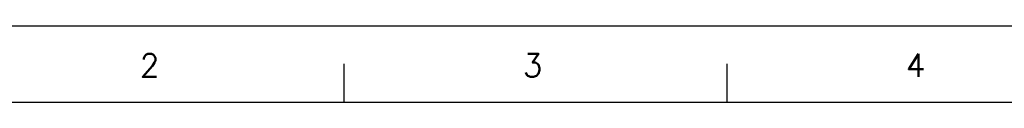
# Model space of a CAD drawing. Header units: millimetres. Extents: x 0 to 841, y 0 to 594.
# Tile 9 of 28: x 145 to 402, y 574 to 594. Entities that reach past the tile are written whole.
import ezdxf

# ---------------------------------------------------------------- set-up
doc = ezdxf.new("R2010")
doc.units = ezdxf.units.MM
doc.header["$LTSCALE"] = 46.255
doc.layers.add('MRC-1002-LTE-JP_EU_2DDXF_FORMAT', color=7, linetype='CONTINUOUS')
doc.styles.add('TEXTSTYLE_3', font='txt_____.ttf')

msp = doc.modelspace()

# ---------------------------------------------------------------- linework, layer by layer
at = {"layer": 'MRC-1002-LTE-JP_EU_2DDXF_FORMAT', "color": 7, "linetype": 'Continuous'}
for p, q in [((0, 594), (841, 594)), ((330.031, 574.055), (330.031, 584.056))]:
    msp.add_line(p, q, dxfattribs=at)
at = {"layer": 'MRC-1002-LTE-JP_EU_2DDXF_FORMAT', "color": 1, "linetype": 'Continuous'}
for p, q in [((230.022, 574.055), (230.022, 584.056)), ((30.003, 574.055), (830.079, 574.055))]:
    msp.add_line(p, q, dxfattribs=at)

# ---------------------------------------------------------------- texts
at = {"layer": 'MRC-1002-LTE-JP_EU_2DDXF_FORMAT', "color": 7, "linetype": 'Continuous', "char_height": 6.001, "width": 6.00057, "attachment_point": 1, "line_spacing_factor": 0.9, "style": 'TEXTSTYLE_3'}
for s, insert in [('2', (176.633, 586.671)), ('3', (276.642, 586.671)), ('4', (376.652, 586.671))]:
    msp.add_mtext(s, dxfattribs=dict(at, insert=insert))

doc.saveas('drawing.dxf')
